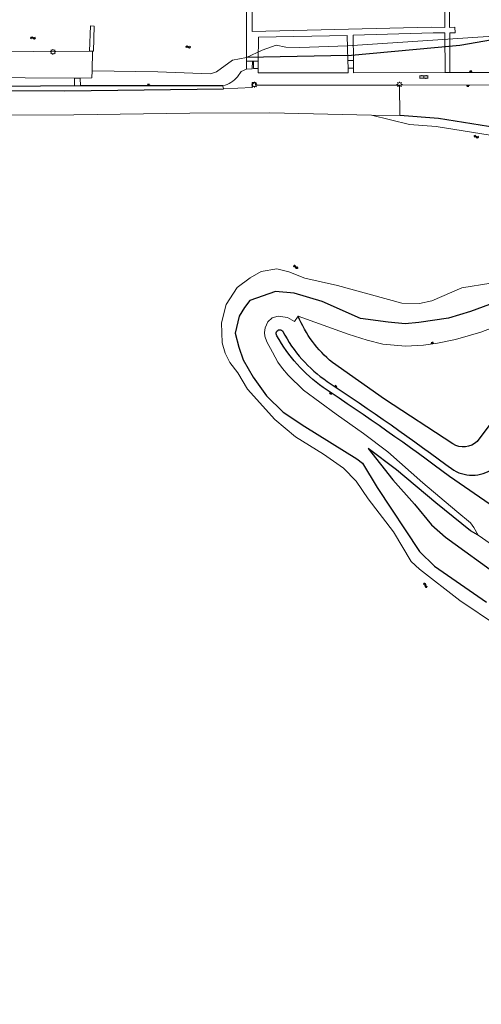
# Model space of a CAD drawing. Extents: x 168769 to 512904, y 516715 to 1559940.
# Tile 2 of 186: x 169441 to 169562, y 518683 to 518942. Entities that reach past the tile are written whole.
import ezdxf

# ---------------------------------------------------------------- set-up
doc = ezdxf.new("R2010")
doc.units = 0
doc.header["$MEASUREMENT"] = 0
doc.layers.get('0').update_dxf_attribs({"linetype": 'CONTINUOUS'})
for name, color, linetype, lineweight in [('B04_KUNSTWERK', 32, 'CONTINUOUS', 0), ('Q07_KADEMUUR', 7, 'CONTINUOUS', 0), ('Q10_steiger', 7, 'CONTINUOUS', 0), ('Q21_LANTAARNPAAL', 7, 'CONTINUOUS', 18), ('S02_symb_open_verh', 7, 'CONTINUOUS', 13), ('V00_kant_verharding', 252, 'CONTINUOUS', 0), ('W00_KANT_WATER', 140, 'CONTINUOUS', 0)]:
    doc.layers.add(name, color=color, linetype=linetype, lineweight=lineweight)
for name, color, linetype in [('S04_Talud', 7, 'CONTINUOUS'), ('S05_Water', 132, 'CONTINUOUS'), ('T20_TALUD', 34, 'CONTINUOUS')]:
    doc.layers.add(name, color=color, linetype=linetype)

# ---------------------------------------------------------------- blocks, each defined once
blk = doc.blocks.new('Q21')
at = {"color": 0}
for points in [[(-1.5, 0), (-1, 0)], [(-1.06, 1.06), (-0.71, 0.71)], [(0, 1.5), (0, 1)], [(1.06, 1.06), (0.71, 0.71)], [(1.5, 0), (1, 0)], [(-1.06, -1.06), (-0.71, -0.71)], [(0, -1.5), (0, -1)], [(1.06, -1.06), (0.71, -0.71)]]:
    blk.add_lwpolyline(points, dxfattribs=at)
blk.add_circle((0, 0), 1, dxfattribs=at)
blk = doc.blocks.new('S05')
at = {"color": 0}
for p, q in [((0.08, 0.3), (0.38, 0.59)), ((0.11, -0.19), (0.41, 0.09)), ((0.38, 0.59), (0.68, 0.71)), ((0.41, 0.09), (0.71, 0.21)), ((0.68, 0.71), (1.01, 0.62)), ((0.71, 0.21), (1.02, 0.12)), ((1.01, 0.62), (1.33, 0.37)), ((1.02, 0.12), (1.36, -0.12)), ((1.33, 0.37), (1.66, 0.13)), ((1.66, 0.13), (1.97, 0.04)), ((1.97, 0.04), (2.28, 0.16)), ((2.28, 0.16), (2.58, 0.44)), ((1.36, -0.12), (1.68, -0.37)), ((1.68, -0.37), (2, -0.46)), ((2, -0.46), (2.31, -0.33)), ((2.31, -0.33), (2.61, -0.05))]:
    blk.add_line(p, q, dxfattribs=at)
blk = doc.blocks.new('S04')
at = {"color": 0}
for p, q in [((0, 0.5), (0.5, 0.5)), ((0, 0.25), (1, 0.25)), ((0, 0), (0.5, 0)), ((0, -0.25), (1, -0.25)), ((0, -0.5), (0.5, -0.5))]:
    blk.add_line(p, q, dxfattribs=at)
blk = doc.blocks.new('S022')
at = {"color": 0}
for p, q in [((0.01, 1.15), (0.31, 1.15)), ((0.31, -2.3), (0.31, 2.3)), ((0.31, 2.1), (1.51, 2.1)), ((0.31, 0), (1.51, 0)), ((1.51, -2.3), (1.51, 2.3)), ((1.51, 1.05), (1.81, 1.05)), ((0.01, -1.15), (0.31, -1.15)), ((0.31, -2.1), (1.51, -2.1)), ((1.51, -1.05), (1.81, -1.05))]:
    blk.add_line(p, q, dxfattribs=at)

msp = doc.modelspace()

# ---------------------------------------------------------------- linework, layer by layer
at = {"layer": 'B04_KUNSTWERK'}
for points in [[(169502.02, 518931.17), (169500.47, 518931.17)], [(169500.47, 518931.17), (169500.47, 518929.1), (169501.98, 518929.12), (169502.02, 518931.17)], [(169502.29, 518931.17), (169502.28, 518929.28), (169503.57, 518929.28), (169503.57, 518931.17)], [(169502.29, 518931.17), (169503.57, 518931.17)], [(169527.16, 518931.33), (169528.62, 518931.37)], [(169527.16, 518931.33), (169527.21, 518929.33)], [(169528.62, 518931.37), (169528.66, 518929.37), (169527.21, 518929.33)], [(169456.68, 518926.71), (169455.19, 518926.73)], [(169455.19, 518926.73), (169455.22, 518924.67), (169456.76, 518924.69), (169456.68, 518926.71)]]:
    msp.add_lwpolyline(points, dxfattribs=at)
at = {"layer": 'Q07_KADEMUUR'}
for points in [[(169459.17, 518933.84), (169369.92, 518933.24), (169339.54, 518932.81), (169339.62, 518928.62)], [(169459.91, 518933.84), (169459.17, 518933.84)], [(169459.81, 518928.65), (169459.91, 518933.84)], [(169459.77, 518926.76), (169459.81, 518928.65)]]:
    msp.add_lwpolyline(points, dxfattribs=at)
at = {"layer": 'Q10_steiger'}
for points in [[(169553.94, 518938.61), (169555.41, 518938.6), (169555.29, 518940.09), (169553.93, 518940.08), (169553.94, 518950.36), (169552.74, 518950.39), (169552.68, 518940.02), (169549.11, 518940.14), (169502, 518938.96), (169502.05, 518953.46)], [(169500.48, 518951.98), (169500.47, 518931.17)], [(169459.17, 518933.84), (169459.38, 518940.49), (169460.38, 518940.42), (169460.18, 518933.82), (169459.91, 518933.84)], [(169503.57, 518931.17), (169503.59, 518937.46), (169526.99, 518937.96), (169527.16, 518931.33)], [(169528.62, 518931.37), (169528.52, 518937.98), (169549.56, 518938.66), (169552.69, 518938.62)], [(169552.69, 518938.62), (169552.77, 518928.17)], [(169553.94, 518938.61), (169554.02, 518928.18)], [(169502.02, 518931.17), (169502.29, 518931.17)]]:
    msp.add_lwpolyline(points, dxfattribs=at)
at = {"layer": 'T20_TALUD'}
for points in [[(169556.64, 518935.42), (169573.25, 518938.3), (169583.3, 518939.55)], [(169527.12, 518932.69), (169556.64, 518935.42)], [(169527.12, 518932.69), (169500.49, 518932.15)], [(169455.22, 518924.67), (169419.3, 518924.36), (169316.54, 518924.56), (169315.74, 518924.19), (169315.85, 518923.7), (169316.87, 518923.38), (169338.9, 518923.27), (169385.68, 518923.62), (169452.69, 518923.32), (169494.37, 518923.85)], [(169494.27, 518924.69), (169456.76, 518924.69)], [(169574.96, 518911.9), (169566.32, 518913.59), (169550.99, 518916.04), (169540.79, 518916.84)], [(169568.76, 518868.65), (169559.43, 518865.28), (169553.64, 518863.53), (169545.86, 518862.31), (169542.22, 518861.99), (169537.75, 518862.41), (169530.46, 518863.43), (169520.4, 518867.84), (169513.02, 518870.07), (169508.11, 518870.52), (169501.36, 518868.12), (169499.96, 518866.29), (169498.55, 518864), (169497.5, 518859.55), (169498.43, 518855.86), (169499.59, 518852.5), (169502.24, 518847.97), (169505.72, 518843.01), (169510.15, 518838.73), (169515.85, 518834.96), (169529.5, 518826.47), (169531.03, 518825.32), (169534.84, 518818.88), (169545.99, 518802.02), (169549.97, 518798.2), (169563.59, 518788.67)], [(169554.77, 518830.41), (169536.81, 518842.19), (169523.07, 518851.83)], [(169575.46, 518847.63), (169571.73, 518844.47), (169568.64, 518840.99), (169561.19, 518831.02)], [(169561.47, 518806.38), (169559.45, 518807.52), (169550.33, 518814.83), (169539.91, 518823.51), (169532.46, 518829.19), (169538.95, 518820.93), (169544.72, 518814.49), (169549.13, 518809.1), (169552.83, 518805.78), (169567.12, 518795.43), (169601.88, 518772.29), (169621.67, 518759.78), (169662.18, 518732.09), (169718.83, 518693.67), (169740.71, 518678.35), (169769.56, 518659.39), (169809.85, 518631.69), (169850.85, 518604.01), (169866.15, 518592.86), (169870.98, 518589.59), (169877.13, 518586.56)], [(169851.97, 518619.6), (169762.21, 518681.09), (169709.12, 518717.16), (169637.52, 518765.09), (169575, 518807.23), (169553.9, 518821.78)]]:
    msp.add_lwpolyline(points, dxfattribs=at)
for points in [[(169523.07, 518851.83, -0.125277), (169514.08, 518864.04)], [(169508.48, 518858.85, -1.09949), (169510.07, 518859.95)], [(169520.62, 518845.22, -0.113279), (169508.48, 518858.85)], [(169510.07, 518859.95, 0.124643), (169521.69, 518846.84)], [(169553.9, 518821.78, 0.014136), (169520.62, 518845.22)], [(169521.69, 518846.84, -0.01426), (169555.01, 518823.43)], [(169561.19, 518831.02, -0.349315), (169554.77, 518830.41)], [(169555.01, 518823.43, 0.309055), (169565.99, 518824.29)]]:
    msp.add_lwpolyline(points, format="xyb", dxfattribs=at)
at = {"layer": 'V00_kant_verharding'}
for points in [[(169500.46, 518929.1), (169499.06, 518928.44), (169498.09, 518927.06)], [(169503.57, 518929.28), (169503.57, 518928.06)], [(169503.57, 518928.06), (169527.21, 518928.11)], [(169527.21, 518929.33), (169527.21, 518928.11)], [(169528.66, 518929.37), (169528.66, 518928.11)], [(169571.91, 518928.21), (169554.02, 518928.18), (169552.77, 518928.17), (169528.66, 518928.11)], [(169375.73, 518926.66), (169416.25, 518926.94), (169455.19, 518926.73)], [(169456.68, 518926.71), (169459.77, 518926.76)], [(169540.74, 518924.89), (169502.81, 518924.88), (169502.8, 518925.55), (169501.94, 518925.54)], [(169501.94, 518925.54), (169501.96, 518924.22)], [(169572.81, 518924.9), (169540.74, 518924.89)], [(169540.74, 518924.89), (169540.79, 518916.84)], [(169494.27, 518924.69), (169494.37, 518923.85)], [(169494.37, 518923.85), (169501.96, 518924.22)], [(169540.79, 518916.84), (169533.34, 518916.98)], [(169571.77, 518863.53), (169562.14, 518859.78), (169555.48, 518857.88), (169550.71, 518856.91), (169547.04, 518856.42), (169542.34, 518856.15), (169536.31, 518856.67), (169532.19, 518857.69), (169527.22, 518859.29), (169514.08, 518864.04), (169513.07, 518862.64), (169511.23, 518863.65), (169508.77, 518863.98), (169507.26, 518863.57), (169506.08, 518862.49), (169505.35, 518860.95), (169505.17, 518859.7), (169505.29, 518858.79), (169505.84, 518857.26), (169507.28, 518854.54), (169508.67, 518851.9), (169509.96, 518850.27), (169511.42, 518848.47), (169515.46, 518844.51), (169524.04, 518838.2), (169531.28, 518833.11), (169537.62, 518828.26), (169546.83, 518820.08), (169555.78, 518812.59), (169559.45, 518809.55), (169560.3, 518808.39), (169561.47, 518806.38), (169568.6, 518801.29)]]:
    msp.add_lwpolyline(points, dxfattribs=at)
msp.add_lwpolyline([(169498.09, 518927.06, -0.150224), (169494.27, 518924.69)], format="xyb", dxfattribs=at)
at = {"layer": 'W00_KANT_WATER'}
for points in [[(169527.04, 518935.23), (169573.25, 518938.3)], [(169527.04, 518935.23), (169514.48, 518934.79), (169510.84, 518934.83), (169508.27, 518935.36), (169504.58, 518934.08), (169500.49, 518932.15)], [(169459.81, 518928.65), (169477.1, 518928.41), (169490.97, 518927.85), (169492.56, 518928.39), (169496.81, 518931.48), (169500.49, 518932.15)], [(169339.62, 518928.62), (169314.11, 518928.41), (169311.9, 518927.35), (169310.83, 518926.12), (169310.27, 518924.36), (169310.37, 518922.8), (169311.05, 518920.97), (169311.93, 518919.79), (169313.14, 518919), (169315.06, 518918.15), (169318.24, 518917.7), (169333.59, 518917.57), (169379.77, 518917.64), (169422.21, 518916.92), (169454.98, 518917.04), (169485.51, 518917.47), (169506.65, 518917.53), (169533.34, 518916.98)], [(169533.34, 518916.98), (169543.33, 518914.51), (169550.39, 518913.94), (169568.95, 518910.97), (169575.1, 518909.77)], [(169566.52, 518782.48), (169556.61, 518789.15), (169546.02, 518797.4), (169543.84, 518799.41), (169539.11, 518807.19), (169532.51, 518815.94), (169529.34, 518820.52), (169526.03, 518823.98), (169520.71, 518827.65), (169513.34, 518832.27), (169507.96, 518836.76), (169500.71, 518844.81), (169498.15, 518849.07), (169496.1, 518851.83), (169494.81, 518854.29), (169494.02, 518856.99), (169493.87, 518862.3), (169495.08, 518867.1), (169498.05, 518871.55), (169501.45, 518874.15), (169504.31, 518875.78), (169508.48, 518876.46), (169511.63, 518875.73), (169515.8, 518874.05), (169524.42, 518872.13), (169541.39, 518867.4), (169546.04, 518867.34), (169549.23, 518868.06), (169557.17, 518871.5), (169564.77, 518872.68)]]:
    msp.add_lwpolyline(points, dxfattribs=at)

# ---------------------------------------------------------------- block references
at = {"layer": 'Q21_LANTAARNPAAL', "xscale": 0.5, "yscale": 0.5}
for p in [(169449.54, 518933.62), (169502.55, 518924.97), (169540.73, 518925.02)]:
    msp.add_blockref('Q21', p, dxfattribs=at)
at = {"layer": 'S02_symb_open_verh', "xscale": 0.4999999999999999, "yscale": 0.4999999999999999, "rotation": 269.0483202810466}
msp.add_blockref('S022', (169547.15, 518927.47), dxfattribs=at)
at = {"layer": 'S04_Talud'}
for p, xscale, yscale, zscale, rotation in [((169559.52, 518928.19), 0.5, 0.5, 7.732759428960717, 90.10249681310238), ((169558.7, 518924.9), 0.5, 0.5, 10.093671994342, 270), ((169523.87, 518845.38), 0.5, 0.5, 1.351461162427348, 53.00472885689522), ((169522.71, 518843.83), 0.4999999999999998, 0.4999999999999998, 3.911005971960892, 236.0262467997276)]:
    msp.add_blockref('S04', p, dxfattribs=dict(at, xscale=xscale, yscale=yscale, zscale=zscale, rotation=rotation))
at = {"layer": 'S04_Talud', "xscale": 0.4999999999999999, "yscale": 0.4999999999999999}
for p, rotation in [((169474.74, 518924.69), 89.6844901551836), ((169549.44, 518856.74), 100.4539496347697)]:
    msp.add_blockref('S04', p, dxfattribs=dict(at, rotation=rotation))
at = {"layer": 'S05_Water'}
for p, xscale, yscale, rotation in [((169443.64, 518937.17), 0.5, 0.5, 6.738849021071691), ((169485.74, 518935.03), 0.5000000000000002, 0.5000000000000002, 186.2199600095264), ((169561.59, 518911.24), 0.5, 0.5, 173.9150169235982), ((169514.04, 518876.82), 0.5, 0.5, 162.0603217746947), ((169546.97, 518793.6), 0.5, 0.5, 315.9183826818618)]:
    msp.add_blockref('S05', p, dxfattribs=dict(at, xscale=xscale, yscale=yscale, rotation=rotation))

doc.saveas('drawing.dxf')
